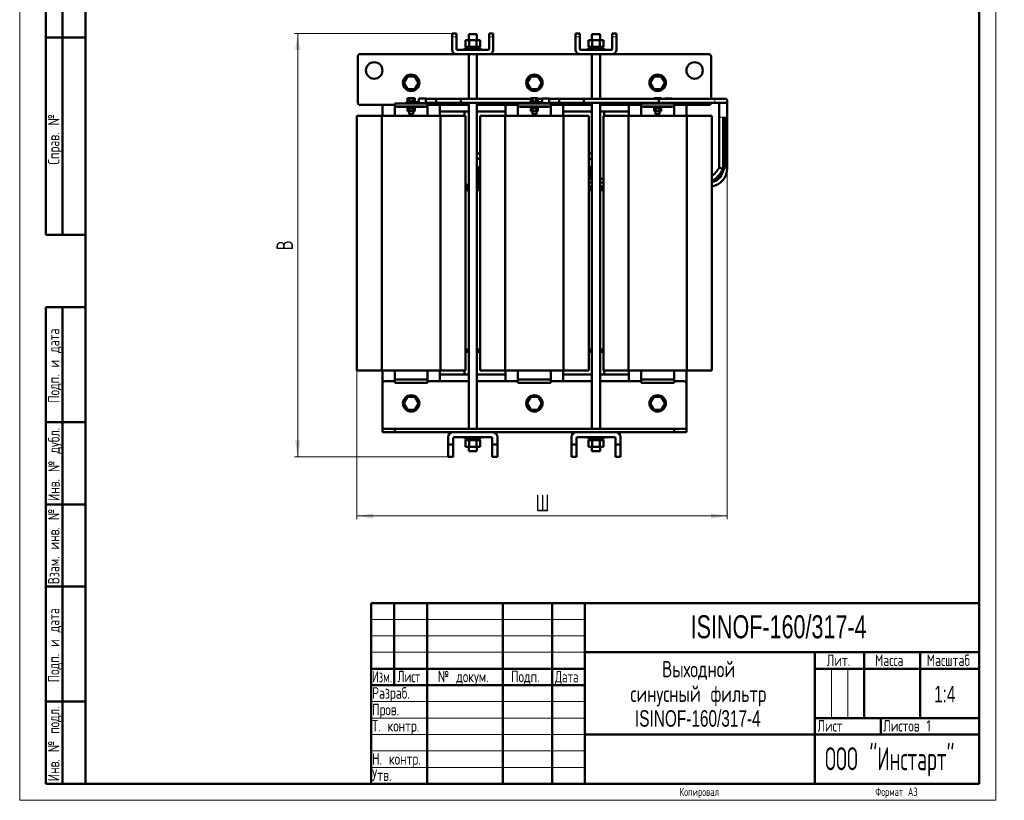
# Model space of a CAD drawing. Header units: millimetres. Extents: x 0 to 1198, y 0 to 1680.
# Tile 1 of 2: x 0 to 1198, y 0 to 950. Entities that reach past the tile are written whole.
import ezdxf

# ---------------------------------------------------------------- set-up
doc = ezdxf.new("R2010")
doc.units = ezdxf.units.MM
doc.header["$LTSCALE"] = 4
doc.linetypes.add('SLD-Сплошная', pattern=[0])
doc.styles.add('SLDTEXTSTYLE0', font='TXT', dxfattribs={"width": 0.7})
doc.styles.add('SLDTEXTSTYLE1', font='TXT', dxfattribs={"width": 0.7, "bigfont": 'bigfont'})
doc.styles.add('SLDTEXTSTYLE2', font='TXT', dxfattribs={"width": 0.705079, "bigfont": 'bigfont'})
doc.styles.add('SLDTEXTSTYLE3', font='TXT', dxfattribs={"width": 0.648852, "bigfont": 'bigfont'})
doc.styles.add('SLDTEXTSTYLE4', font='TXT', dxfattribs={"width": 0.632021, "bigfont": 'bigfont'})
doc.styles.add('SLDTEXTSTYLE5', font='TXT', dxfattribs={"width": 0.625377, "bigfont": 'bigfont'})
doc.styles.add('SLDTEXTSTYLE6', font='TXT', dxfattribs={"width": 0.583291, "bigfont": 'bigfont'})
doc.dimstyles.new('SLDDIMSTYLE0', dxfattribs={"dimtxt": 20, "dimasz": 20, "dimexe": 0, "dimexo": 0.0625, "dimgap": 5, "dimtad": 2, "dimdec": 1, "dimrnd": 1e-09, "dimzin": 12, "dimdsep": 46, "dimtxsty": 'SLDTEXTSTYLE0', "dimsah": 1, "dimcen": 0.09, "dimadec": 0, "dimazin": 3, "dimtfac": 1, "dimtdec": 3, "dimtofl": 0, "dimtmove": 0, "dimatfit": 3, "dimfxl": 0, "dimfrac": 2, "dimtolj": 1, "dimtzin": 12, "dimarcsym": 0})

# ---------------------------------------------------------------- blocks, each defined once
blk = doc.blocks.new('SW_NOTE_0')
at = {"color": 0, "linetype": 'Continuous', "lineweight": 0, "char_height": 20, "attachment_point": 2}
for s, insert, style in [('Выходной', (46.3, 25.7), 'SLDTEXTSTYLE1'), ('синусный фильтр', (45.9, -4.3), 'SLDTEXTSTYLE1'), ('ISINOF-160/317-4', (45.3, -34.3), 'SLDTEXTSTYLE0')]:
    blk.add_mtext(s, dxfattribs=dict(at, insert=insert, style=style))
blk = doc.blocks.new('_D')
at = {"color": 7, "linetype": 'SLD-Сплошная', "lineweight": 0}
for p, q in [((861.3, 769), (861.3, 341.9)), ((410.4, 522.8), (410.4, 341.9)), ((410.4, 345.9), (861.3, 345.9))]:
    blk.add_line(p, q, dxfattribs=at)
at = {"color": 7, "linetype": 'SLD-Сплошная', "lineweight": 18}
for points in [[(410.4, 345.9), (430.4, 342.8), (430.4, 349)], [(861.3, 345.9), (841.3, 349), (841.3, 342.8)]]:
    blk.add_solid(points, dxfattribs=at)
at = {"color": 7, "linetype": 'SLD-Сплошная', "lineweight": 18, "insert": (628, 371.7), "char_height": 20, "attachment_point": 1, "style": 'SLDTEXTSTYLE1'}
blk.add_mtext('Ш', dxfattribs=at)
blk = doc.blocks.new('_D_1')
at = {"color": 7, "linetype": 'SLD-Сплошная', "lineweight": 0}
for p, q in [((531.7, 932.8), (334.4, 932.8)), ((338.4, 417.9), (338.4, 932.8)), ((521.5, 417.9), (334.4, 417.9))]:
    blk.add_line(p, q, dxfattribs=at)
at = {"color": 7, "linetype": 'SLD-Сплошная', "lineweight": 18}
for points in [[(338.4, 932.8), (335.3, 912.8), (341.5, 912.8)], [(338.4, 417.9), (341.5, 437.9), (335.3, 437.9)]]:
    blk.add_solid(points, dxfattribs=at)
at = {"color": 7, "linetype": 'SLD-Сплошная', "lineweight": 18, "insert": (312.6, 668.9), "char_height": 20, "attachment_point": 1, "rotation": 90, "style": 'SLDTEXTSTYLE1'}
blk.add_mtext('В', dxfattribs=at)

msp = doc.modelspace()

# ---------------------------------------------------------------- linework, layer by layer
at = {"color": 7, "linetype": 'SLD-Сплошная', "lineweight": 18}
for p, q in [((0, 1680), (0, 0)), ((1188, 1680), (1188, 0)), ((428, 220), (688, 220)), ((428, 200), (688, 200)), ((428, 180), (688, 180)), ((988, 160), (988, 100)), ((1008, 160), (1008, 100)), ((428, 120), (688, 120)), ((428, 100), (688, 100)), ((428, 80), (688, 80)), ((428, 60), (688, 60)), ((428, 40), (688, 40)), ((0, 0), (1188, 0))]:
    msp.add_line(p, q, dxfattribs=at)
at = {"color": 7, "linetype": 'SLD-Сплошная', "lineweight": 50}
for p, q in [((80, 1660), (80, 20)), ((80, 1660), (80, 20)), ((1168, 20), (1168, 1660)), ((32, 688), (32, 1168)), ((32, 688), (32, 1168)), ((52, 688), (52, 1168)), ((52, 688), (52, 1168)), ((32, 928), (80, 928)), ((80, 928), (32, 928)), ((531.71, 932.8), (526.5, 932.8)), ((526.5, 928.63), (526.5, 932.8)), ((526.5, 928.63), (526.5, 913.05)), ((531.71, 932.8), (531.71, 928.63)), ((531.71, 914.09), (531.71, 928.63)), ((542.5, 916.65), (542.5, 924.65)), ((547, 924.65), (542.5, 924.65)), ((546.5, 931.84), (546.5, 924.65)), ((556.5, 931.84), (546.5, 931.84)), ((547, 916.65), (547, 924.65)), ((556, 924.65), (547, 924.65)), ((556, 924.65), (556, 916.65)), ((560.5, 924.65), (556, 924.65)), ((556.5, 924.65), (556.5, 931.84)), ((560.5, 916.65), (560.5, 924.65)), ((571.3, 928.63), (571.3, 932.8)), ((576.5, 932.8), (571.3, 932.8)), ((571.3, 928.63), (571.3, 914.09)), ((576.5, 932.8), (576.5, 928.63)), ((576.5, 913.05), (576.5, 928.63)), ((681.71, 932.8), (676.5, 932.8)), ((676.5, 928.63), (676.5, 932.8)), ((676.5, 928.63), (676.5, 913.05)), ((681.71, 932.8), (681.71, 928.63)), ((681.71, 914.09), (681.71, 928.63)), ((692.5, 916.65), (692.5, 924.65)), ((697, 924.65), (692.5, 924.65)), ((696.5, 931.84), (696.5, 924.65)), ((706.5, 931.84), (696.5, 931.84)), ((697, 916.65), (697, 924.65)), ((706, 924.65), (697, 924.65)), ((706, 916.65), (706, 924.65)), ((710.5, 924.65), (706, 924.65)), ((706.5, 924.65), (706.5, 931.84)), ((710.5, 916.65), (710.5, 924.65)), ((721.3, 928.63), (721.3, 932.8)), ((726.5, 932.8), (721.3, 932.8)), ((721.3, 928.63), (721.3, 914.09)), ((726.5, 932.8), (726.5, 928.63)), ((726.5, 913.05), (726.5, 928.63)), ((570.25, 913.05), (532.75, 913.05)), ((541.5, 914.65), (541.5, 913.05)), ((541.5, 914.65), (561.5, 914.65)), ((541.5, 913.05), (561.5, 913.05)), ((547, 916.65), (542.5, 916.65)), ((543.71, 916.65), (543.71, 914.65)), ((546.5, 913.05), (546.5, 913.05)), ((556, 916.65), (547, 916.65)), ((560.5, 916.65), (556, 916.65)), ((556.5, 913.05), (556.5, 913.05)), ((559.3, 914.65), (559.3, 916.65)), ((561.5, 913.05), (561.5, 914.65)), ((720.25, 913.05), (682.75, 913.05)), ((691.5, 914.65), (691.5, 913.05)), ((691.5, 914.65), (711.5, 914.65)), ((691.5, 913.05), (711.5, 913.05)), ((692.5, 916.65), (697, 916.65)), ((693.71, 916.65), (693.71, 914.65)), ((696.5, 913.05), (696.5, 913.05)), ((697, 916.65), (706, 916.65)), ((706, 916.65), (710.5, 916.65)), ((706.5, 913.05), (706.5, 913.05)), ((709.3, 914.65), (709.3, 916.65)), ((711.5, 913.05), (711.5, 914.65)), ((411.5, 848.84), (411.5, 904.84)), ((414.5, 907.84), (531.71, 907.84)), ((571.3, 907.84), (531.71, 907.84)), ((546.5, 907.84), (546.5, 853.44)), ((556.5, 853.44), (556.5, 907.84)), ((571.3, 907.84), (681.71, 907.84)), ((721.3, 907.84), (681.71, 907.84)), ((696.5, 907.84), (696.5, 853.44)), ((706.5, 853.44), (706.5, 907.84)), ((721.3, 907.84), (838.5, 907.84)), ((841.5, 904.84), (841.5, 853.44)), ((467.5, 872.84), (472, 880.63)), ((472, 880.63), (481, 880.63)), ((481, 880.63), (485.5, 872.84)), ((617.5, 872.84), (622, 880.63)), ((622, 880.63), (631, 880.63)), ((631, 880.63), (635.5, 872.84)), ((767.5, 872.84), (772, 880.63)), ((772, 880.63), (781, 880.63)), ((781, 880.63), (785.5, 872.84)), ((472, 865.04), (467.5, 872.84)), ((481, 865.04), (472, 865.04)), ((485.5, 872.84), (481, 865.04)), ((622, 865.04), (617.5, 872.84)), ((631, 865.04), (622, 865.04)), ((635.5, 872.84), (631, 865.04)), ((772, 865.04), (767.5, 872.84)), ((781, 865.04), (772, 865.04)), ((785.5, 872.84), (781, 865.04)), ((472.18, 854.08), (472.18, 850.24)), ((474.34, 854.08), (472.18, 854.08)), ((474.34, 850.24), (474.34, 854.08)), ((478.66, 854.08), (474.34, 854.08)), ((478.66, 850.24), (478.66, 854.08)), ((480.82, 854.08), (478.66, 854.08)), ((480.82, 850.24), (480.82, 854.08)), ((494.3, 853.74), (485.8, 853.74)), ((494.3, 853.74), (494.3, 853.74)), ((494.3, 853.44), (494.3, 853.74)), ((494.3, 853.74), (494.3, 853.44)), ((506.84, 853.44), (494.3, 853.44)), ((536.84, 853.44), (506.84, 853.44)), ((622.18, 853.44), (536.84, 853.44)), ((622.18, 854.08), (622.18, 850.24)), ((624.34, 854.08), (622.18, 854.08)), ((624.34, 850.24), (624.34, 854.08)), ((628.66, 854.08), (624.34, 854.08)), ((628.66, 850.24), (628.66, 854.08)), ((630.82, 854.08), (628.66, 854.08)), ((630.82, 850.24), (630.82, 854.08)), ((635.8, 853.44), (630.82, 853.44)), ((644.3, 853.74), (635.8, 853.74)), ((644.3, 853.74), (644.3, 853.74)), ((644.3, 853.44), (644.3, 853.74)), ((644.3, 853.74), (644.3, 853.44)), ((656.84, 853.44), (644.3, 853.44)), ((686.84, 853.44), (656.84, 853.44)), ((778.02, 853.44), (686.84, 853.44)), ((772.18, 853.44), (728.02, 853.44)), ((772.18, 854.08), (772.18, 853.44)), ((774.34, 854.08), (772.18, 854.08)), ((774.34, 853.44), (774.34, 854.08)), ((778.66, 854.08), (774.34, 854.08)), ((846.29, 853.44), (778.02, 853.44)), ((778.02, 848.44), (778.02, 853.44)), ((778.66, 853.44), (778.66, 854.08)), ((780.82, 854.08), (778.66, 854.08)), ((780.82, 853.44), (780.82, 854.08)), ((794.3, 853.74), (785.8, 853.74)), ((794.3, 853.44), (794.3, 853.74)), ((794.3, 853.74), (794.3, 853.44)), ((794.3, 853.74), (794.3, 853.74)), ((856.29, 853.44), (846.29, 853.44)), ((858.79, 853.44), (856.31, 853.44)), ((861.29, 830.94), (861.29, 850.94)), ((456.5, 845.84), (414.5, 845.84)), ((441.5, 845.84), (441.5, 832.84)), ((496.5, 847.84), (456.5, 847.84)), ((456.5, 847.84), (456.5, 843.84)), ((496.5, 843.84), (456.5, 843.84)), ((456.5, 842.84), (456.5, 843.84)), ((456.5, 842.84), (456.5, 832.84)), ((470.5, 849.14), (470.5, 848.34)), ((480.82, 849.14), (470.5, 849.14)), ((470.5, 848.34), (480.57, 848.34)), ((471.7, 850.18), (471.7, 849.41)), ((471.7, 850.18), (481.3, 850.18)), ((471.7, 849.41), (481.3, 849.41)), ((471.7, 843.76), (471.7, 842.99)), ((481.3, 843.76), (471.7, 843.76)), ((481.3, 842.99), (471.7, 842.99)), ((474.34, 850.24), (472.18, 850.24)), ((472.18, 842.03), (472.18, 838.19)), ((474.34, 842.03), (472.18, 842.03)), ((474.1, 849.41), (474.1, 849.14)), ((474.1, 848.34), (474.1, 847.84)), ((474.1, 843.84), (474.1, 843.76)), ((474.1, 842.99), (474.1, 842.03)), ((478.66, 850.24), (474.34, 850.24)), ((474.34, 842.03), (474.34, 838.19)), ((478.66, 842.03), (474.34, 842.03)), ((480.82, 850.24), (478.66, 850.24)), ((478.66, 842.03), (478.66, 838.19)), ((480.82, 842.03), (478.66, 842.03)), ((478.9, 849.14), (478.9, 849.41)), ((478.9, 847.84), (478.9, 848.34)), ((478.9, 843.76), (478.9, 843.84)), ((478.9, 842.03), (478.9, 842.99)), ((480.82, 842.03), (480.82, 838.19)), ((481.29, 848.34), (481.29, 848.34)), ((481.29, 848.34), (481.3, 848.34)), ((481.3, 849.41), (481.3, 850.18)), ((481.3, 842.99), (481.3, 843.76)), ((481.84, 848.43), (482.42, 848.29)), ((485.8, 849.78), (482.09, 849.25)), ((482.35, 848.31), (482.41, 848.29)), ((482.42, 848.29), (485.83, 848.14)), ((485.79, 849.14), (482.55, 848.56)), ((485.8, 848.14), (494.3, 848.14)), ((494.3, 848.44), (506.84, 848.44)), ((496.5, 843.84), (496.5, 847.84)), ((546.5, 845.84), (496.5, 845.84)), ((496.5, 843.84), (496.5, 842.84)), ((496.5, 842.84), (496.5, 832.84)), ((506.84, 848.44), (536.84, 848.44)), ((511.5, 832.84), (511.5, 845.84)), ((536.84, 848.44), (620.5, 848.44)), ((546.5, 848.44), (546.5, 451.84)), ((556.5, 451.84), (556.5, 848.44)), ((606.5, 845.84), (556.5, 845.84)), ((591.5, 832.84), (591.5, 845.84)), ((646.5, 847.84), (606.5, 847.84)), ((606.5, 847.84), (606.5, 843.84)), ((646.5, 843.84), (606.5, 843.84)), ((606.5, 842.84), (606.5, 843.84)), ((606.5, 842.84), (606.5, 832.84)), ((620.5, 849.14), (620.5, 848.34)), ((630.82, 849.14), (620.5, 849.14)), ((620.5, 848.34), (630.57, 848.34)), ((621.7, 850.18), (621.7, 849.41)), ((621.7, 850.18), (631.3, 850.18)), ((621.7, 849.41), (631.3, 849.41)), ((621.7, 843.76), (621.7, 842.99)), ((631.3, 843.76), (621.7, 843.76)), ((631.3, 842.99), (621.7, 842.99)), ((624.34, 850.24), (622.18, 850.24)), ((622.18, 842.03), (622.18, 838.19)), ((624.34, 842.03), (622.18, 842.03)), ((624.1, 849.41), (624.1, 849.14)), ((624.1, 848.34), (624.1, 847.84)), ((624.1, 843.84), (624.1, 843.76)), ((624.1, 842.99), (624.1, 842.03)), ((628.66, 850.24), (624.34, 850.24)), ((624.34, 842.03), (624.34, 838.19)), ((628.66, 842.03), (624.34, 842.03)), ((630.82, 850.24), (628.66, 850.24)), ((628.66, 842.03), (628.66, 838.19)), ((630.82, 842.03), (628.66, 842.03)), ((628.9, 849.14), (628.9, 849.41)), ((628.9, 847.84), (628.9, 848.34)), ((628.9, 843.76), (628.9, 843.84)), ((628.9, 842.03), (628.9, 842.99)), ((630.82, 842.03), (630.82, 838.19)), ((631.29, 848.34), (631.52, 848.33)), ((631.29, 848.34), (631.29, 848.34)), ((631.29, 848.34), (631.3, 848.34)), ((631.3, 849.41), (631.3, 850.18)), ((631.3, 842.99), (631.3, 843.76)), ((631.33, 848.34), (631.52, 848.33)), ((635.8, 849.78), (632.09, 849.25)), ((632.42, 848.29), (635.83, 848.14)), ((635.79, 849.14), (632.55, 848.56)), ((635.8, 848.14), (644.3, 848.14)), ((644.3, 848.44), (656.84, 848.44)), ((646.5, 843.84), (646.5, 847.84)), ((696.5, 845.84), (646.5, 845.84)), ((646.5, 843.84), (646.5, 842.84)), ((646.5, 842.84), (646.5, 832.84)), ((656.84, 848.44), (686.84, 848.44)), ((661.5, 845.84), (661.5, 832.84)), ((686.84, 848.44), (778.02, 848.44)), ((696.5, 848.44), (696.5, 451.84)), ((706.5, 451.84), (706.5, 848.44)), ((756.5, 845.84), (706.5, 845.84)), ((741.5, 845.84), (741.5, 832.84)), ((796.5, 847.84), (756.5, 847.84)), ((756.5, 847.84), (756.5, 843.84)), ((796.5, 843.84), (756.5, 843.84)), ((756.5, 842.84), (756.5, 843.84)), ((756.5, 842.84), (756.5, 832.84)), ((770.5, 848.44), (770.5, 848.34)), ((770.5, 848.34), (780.57, 848.34)), ((771.7, 843.76), (771.7, 842.99)), ((781.3, 843.76), (771.7, 843.76)), ((781.3, 842.99), (771.7, 842.99)), ((772.18, 842.03), (772.18, 838.19)), ((774.34, 842.03), (772.18, 842.03)), ((774.1, 848.34), (774.1, 847.84)), ((774.1, 843.84), (774.1, 843.76)), ((774.1, 842.99), (774.1, 842.03)), ((774.34, 842.03), (774.34, 838.19)), ((778.66, 842.03), (774.34, 842.03)), ((778.02, 848.44), (846.29, 848.44)), ((778.66, 842.03), (778.66, 838.19)), ((780.82, 842.03), (778.66, 842.03)), ((778.9, 847.84), (778.9, 848.34)), ((778.9, 843.76), (778.9, 843.84)), ((778.9, 842.03), (778.9, 842.99)), ((780.82, 842.03), (780.82, 838.19)), ((781.29, 848.34), (781.29, 848.34)), ((781.29, 848.34), (781.3, 848.34)), ((781.3, 842.99), (781.3, 843.76)), ((781.84, 848.43), (782.42, 848.29)), ((782.35, 848.31), (782.41, 848.29)), ((782.42, 848.29), (785.83, 848.14)), ((785.8, 848.14), (794.3, 848.14)), ((794.3, 848.44), (798.02, 848.44)), ((796.5, 843.84), (796.5, 847.84)), ((838.5, 845.84), (796.5, 845.84)), ((796.5, 843.84), (796.5, 842.84)), ((796.5, 842.84), (796.5, 832.84)), ((798.02, 848.44), (848.79, 848.44)), ((811.5, 832.84), (811.5, 845.84)), ((846.29, 848.44), (856.27, 848.44)), ((848.79, 848.44), (858.79, 848.44)), ((851.29, 848.44), (851.29, 830.94)), ((410.42, 832.84), (410.42, 522.84)), ((410.42, 832.84), (440.91, 832.84)), ((440.91, 832.84), (440.91, 522.84)), ((440.91, 832.84), (512.1, 832.84)), ((472.18, 838.19), (474.34, 838.19)), ((474.1, 838.19), (474.1, 834.68)), ((474.1, 834.68), (478.9, 834.68)), ((474.34, 838.19), (478.66, 838.19)), ((478.66, 838.19), (480.82, 838.19)), ((478.9, 834.68), (478.9, 838.19)), ((546.5, 837.84), (511.5, 837.84)), ((512.1, 832.84), (512.1, 522.84)), ((512.1, 832.84), (542.58, 832.84)), ((541.5, 832.84), (541.5, 837.84)), ((542.58, 522.84), (542.58, 832.84)), ((591.5, 837.84), (556.5, 837.84)), ((560.42, 832.84), (560.42, 522.84)), ((560.42, 832.84), (590.91, 832.84)), ((590.91, 832.84), (590.91, 522.84)), ((590.91, 832.84), (662.1, 832.84)), ((622.18, 838.19), (624.34, 838.19)), ((624.1, 838.19), (624.1, 834.68)), ((624.1, 834.68), (628.9, 834.68)), ((624.34, 838.19), (628.66, 838.19)), ((628.66, 838.19), (630.82, 838.19)), ((628.9, 834.68), (628.9, 838.19)), ((696.5, 837.84), (661.5, 837.84)), ((662.1, 832.84), (662.1, 522.84)), ((662.1, 832.84), (692.58, 832.84)), ((692.58, 522.84), (692.58, 832.84)), ((741.5, 837.84), (706.5, 837.84)), ((710.42, 832.84), (710.42, 522.84)), ((710.42, 832.84), (740.91, 832.84)), ((711.5, 832.84), (711.5, 837.84)), ((740.91, 832.84), (740.91, 522.84)), ((740.91, 832.84), (812.1, 832.84)), ((772.18, 838.19), (774.34, 838.19)), ((774.1, 838.19), (774.1, 834.68)), ((774.1, 834.68), (778.9, 834.68)), ((774.34, 838.19), (778.66, 838.19)), ((778.66, 838.19), (780.82, 838.19)), ((778.9, 834.68), (778.9, 838.19)), ((812.1, 832.84), (812.1, 522.84)), ((812.1, 832.84), (842.58, 832.84)), ((842.58, 522.84), (842.58, 832.84)), ((851.29, 830.94), (851.29, 769.63)), ((856.29, 768.38), (856.29, 830.94)), ((858.79, 773.09), (858.79, 830.94)), ((861.29, 769), (861.29, 830.94)), ((556.5, 786.68), (560.42, 786.68)), ((560.42, 780.18), (556.5, 780.18)), ((692.58, 786.68), (696.5, 786.68)), ((696.5, 780.18), (692.58, 780.18)), ((556.5, 770.18), (560.42, 770.18)), ((560.42, 769.68), (556.5, 769.68)), ((556.5, 769.18), (560.42, 769.18)), ((692.58, 770.18), (696.5, 770.18)), ((696.5, 769.68), (692.58, 769.68)), ((692.58, 769.18), (696.5, 769.18)), ((853.79, 769), (856.29, 768.38)), ((856, 767.83), (856.29, 768.38)), ((858.79, 773.09), (856.29, 773.33)), ((858.75, 772.85), (858.79, 773.09)), ((558.45, 760.18), (556.5, 760.18)), ((558.45, 759.18), (556.5, 759.18)), ((558.45, 765.99), (558.45, 762.99)), ((558.45, 763.01), (558.45, 759.44)), ((558.45, 759.44), (558.45, 754.08)), ((558.49, 765.48), (558.49, 763.98)), ((696.5, 755.83), (692.58, 755.83)), ((696.5, 755.83), (692.58, 755.83)), ((694.55, 762.99), (694.55, 765.99)), ((694.55, 758.12), (694.55, 762.99)), ((696.5, 760.18), (694.55, 760.18)), ((696.5, 759.18), (694.55, 759.18)), ((694.55, 755.83), (694.55, 758.12)), ((710.42, 755.83), (706.5, 755.83)), ((710.42, 755.83), (706.5, 755.83)), ((542.56, 748.76), (546.5, 748.76)), ((546.5, 745.4), (542.56, 745.4)), ((542.56, 745.38), (546.5, 745.38)), ((546.5, 745.05), (544, 745.05)), ((558.97, 751.38), (556.5, 751.38)), ((556.5, 748.76), (560.42, 748.76)), ((560.45, 745.4), (556.5, 745.4)), ((556.5, 745.38), (560.45, 745.38)), ((560.42, 745.05), (556.5, 745.05)), ((696.5, 745.4), (692.56, 745.4)), ((692.56, 745.38), (696.5, 745.38)), ((696.5, 751.55), (692.58, 751.55)), ((692.58, 746.5), (696.5, 746.5)), ((696.5, 745.05), (692.58, 745.05)), ((710.42, 751.54), (706.5, 751.54)), ((706.5, 746.5), (710.42, 746.5)), ((710.45, 745.4), (706.5, 745.4)), ((706.5, 745.38), (710.45, 745.38)), ((709, 745.05), (706.5, 745.05)), ((546.5, 742.38), (542.58, 742.38)), ((546.5, 742.47), (544, 742.47)), ((560.42, 742.47), (556.5, 742.47)), ((560.42, 742.38), (556.5, 742.38)), ((696.5, 742.47), (692.58, 742.47)), ((696.5, 742.38), (692.58, 742.38)), ((709, 742.47), (706.5, 742.47)), ((710.42, 742.38), (706.5, 742.38)), ((32, 688), (80, 688)), ((32, 20), (32, 600)), ((32, 600), (80, 600)), ((52, 20), (52, 600)), ((542.58, 548.38), (546.5, 548.38)), ((544, 548.29), (546.5, 548.29)), ((544, 545.71), (546.5, 545.71)), ((556.5, 548.38), (560.42, 548.38)), ((556.5, 548.29), (560.42, 548.29)), ((556.5, 545.71), (560.42, 545.71)), ((692.58, 548.38), (696.5, 548.38)), ((692.58, 548.29), (696.5, 548.29)), ((692.58, 545.71), (696.5, 545.71)), ((706.5, 548.38), (710.42, 548.38)), ((706.5, 548.29), (709, 548.29)), ((706.5, 545.71), (709, 545.71)), ((410.42, 522.84), (440.91, 522.84)), ((440.91, 522.84), (512.1, 522.84)), ((441.5, 522.84), (441.5, 506.84)), ((496.5, 522.84), (456.5, 522.84)), ((456.5, 522.84), (456.5, 512.84)), ((496.5, 522.84), (496.5, 512.84)), ((511.5, 509.84), (511.5, 522.84)), ((511.5, 517.84), (546.5, 517.84)), ((512.1, 522.84), (542.58, 522.84)), ((541.5, 517.84), (541.5, 522.84)), ((541.55, 522.84), (541.55, 517.88)), ((556.5, 517.84), (591.5, 517.84)), ((560.42, 522.84), (590.91, 522.84)), ((590.91, 522.84), (662.1, 522.84)), ((591.5, 509.84), (591.5, 522.84)), ((646.5, 522.84), (606.5, 522.84)), ((606.5, 522.84), (606.5, 512.84)), ((646.5, 522.84), (646.5, 512.84)), ((661.5, 522.84), (661.5, 509.84)), ((661.5, 517.84), (696.5, 517.84)), ((662.1, 522.84), (692.58, 522.84)), ((706.5, 517.84), (741.5, 517.84)), ((710.42, 522.84), (740.91, 522.84)), ((711.45, 517.88), (711.45, 522.84)), ((711.5, 517.84), (711.5, 522.84)), ((740.91, 522.84), (812.1, 522.84)), ((741.5, 522.84), (741.5, 509.84)), ((796.5, 522.84), (756.5, 522.84)), ((756.5, 522.84), (756.5, 512.84)), ((796.5, 522.84), (796.5, 512.84)), ((811.5, 506.84), (811.5, 522.84)), ((812.1, 522.84), (842.58, 522.84)), ((441.5, 452.84), (441.5, 506.84)), ((444.5, 509.84), (456.5, 509.84)), ((456.5, 512.84), (456.5, 511.84)), ((456.5, 511.84), (456.5, 507.84)), ((456.5, 511.84), (496.5, 511.84)), ((456.5, 507.84), (496.5, 507.84)), ((496.5, 512.84), (496.5, 511.84)), ((496.5, 507.84), (496.5, 511.84)), ((496.5, 509.84), (546.5, 509.84)), ((556.5, 509.84), (606.5, 509.84)), ((606.5, 512.84), (606.5, 511.84)), ((606.5, 511.84), (606.5, 507.84)), ((606.5, 511.84), (646.5, 511.84)), ((606.5, 507.84), (646.5, 507.84)), ((646.5, 512.84), (646.5, 511.84)), ((646.5, 507.84), (646.5, 511.84)), ((646.5, 509.84), (696.5, 509.84)), ((706.5, 509.84), (756.5, 509.84)), ((756.5, 512.84), (756.5, 511.84)), ((756.5, 511.84), (796.5, 511.84)), ((756.5, 511.84), (756.5, 507.84)), ((756.5, 507.84), (796.5, 507.84)), ((796.5, 512.84), (796.5, 511.84)), ((796.5, 507.84), (796.5, 511.84)), ((796.5, 509.84), (808.5, 509.84)), ((811.5, 452.84), (811.5, 506.84)), ((467.5, 482.84), (472, 490.63)), ((472, 475.04), (467.5, 482.84)), ((472, 490.63), (481, 490.63)), ((481, 490.63), (485.5, 482.84)), ((485.5, 482.84), (481, 475.04)), ((617.5, 482.84), (622, 490.63)), ((622, 475.04), (617.5, 482.84)), ((622, 490.63), (631, 490.63)), ((631, 490.63), (635.5, 482.84)), ((635.5, 482.84), (631, 475.04)), ((767.5, 482.84), (772, 490.63)), ((772, 475.04), (767.5, 482.84)), ((772, 490.63), (781, 490.63)), ((781, 490.63), (785.5, 482.84)), ((785.5, 482.84), (781, 475.04)), ((481, 475.04), (472, 475.04)), ((631, 475.04), (622, 475.04)), ((781, 475.04), (772, 475.04)), ((80, 460), (32, 460)), ((441.5, 451.84), (441.5, 452.84)), ((441.5, 447.84), (441.5, 451.84)), ((456.5, 451.84), (441.5, 451.84)), ((441.5, 447.84), (456.5, 447.84)), ((456.5, 447.84), (456.5, 451.84)), ((456.5, 451.84), (796.5, 451.84)), ((456.5, 447.84), (527.75, 447.84)), ((527.75, 447.84), (575.25, 447.84)), ((575.25, 447.84), (677.75, 447.84)), ((677.75, 447.84), (725.25, 447.84)), ((725.25, 447.84), (796.5, 447.84)), ((796.5, 451.84), (796.5, 447.84)), ((796.5, 451.84), (811.5, 451.84)), ((796.5, 447.84), (811.5, 447.84)), ((811.5, 452.84), (811.5, 451.84)), ((811.5, 447.84), (811.5, 451.84)), ((521.5, 441.59), (521.5, 432.89)), ((521.5, 432.89), (527.75, 432.89)), ((521.5, 432.89), (521.5, 417.89)), ((527.75, 432.89), (527.75, 440.34)), ((527.75, 432.89), (527.75, 417.89)), ((529, 441.59), (574, 441.59)), ((541.5, 441.54), (541.5, 439.94)), ((561.5, 441.54), (541.5, 441.54)), ((541.5, 439.94), (561.5, 439.94)), ((542.5, 437.94), (542.5, 429.94)), ((542.5, 437.94), (547, 437.94)), ((543.71, 439.94), (543.71, 437.94)), ((546.5, 441.59), (546.5, 441.54)), ((547, 429.94), (547, 437.94)), ((547, 437.94), (556, 437.94)), ((556, 437.94), (556, 429.94)), ((556, 437.94), (560.5, 437.94)), ((556.5, 441.54), (556.5, 441.59)), ((559.3, 437.94), (559.3, 439.94)), ((560.5, 437.94), (560.5, 429.94)), ((561.5, 439.94), (561.5, 441.54)), ((575.25, 440.34), (575.25, 432.89)), ((575.25, 432.89), (575.25, 417.89)), ((575.25, 432.89), (581.5, 432.89)), ((581.5, 432.89), (581.5, 441.59)), ((581.5, 432.89), (581.5, 417.89)), ((671.5, 441.59), (671.5, 432.89)), ((671.5, 432.89), (677.75, 432.89)), ((671.5, 432.89), (671.5, 417.89)), ((677.75, 432.89), (677.75, 440.34)), ((677.75, 432.89), (677.75, 417.89)), ((679, 441.59), (724, 441.59)), ((691.5, 441.54), (691.5, 439.94)), ((711.5, 441.54), (691.5, 441.54)), ((711.5, 439.94), (691.5, 439.94)), ((692.5, 437.94), (692.5, 429.94)), ((692.5, 437.94), (697, 437.94)), ((693.71, 439.94), (693.71, 437.94)), ((696.5, 441.59), (696.5, 441.54)), ((697, 429.94), (697, 437.94)), ((697, 437.94), (706, 437.94)), ((706, 437.94), (706, 429.94)), ((706, 437.94), (710.5, 437.94)), ((706.5, 441.54), (706.5, 441.59)), ((709.3, 437.94), (709.3, 439.94)), ((710.5, 437.94), (710.5, 429.94)), ((711.5, 439.94), (711.5, 441.54)), ((725.25, 440.34), (725.25, 432.89)), ((725.25, 432.89), (725.25, 417.89)), ((725.25, 432.89), (731.5, 432.89)), ((731.5, 432.89), (731.5, 441.59)), ((731.5, 432.89), (731.5, 417.89)), ((542.5, 429.94), (547, 429.94)), ((546.5, 429.94), (546.5, 424.84)), ((546.5, 424.84), (556.5, 424.84)), ((547, 429.94), (556, 429.94)), ((556, 429.94), (560.5, 429.94)), ((556.5, 424.84), (556.5, 429.94)), ((692.5, 429.94), (697, 429.94)), ((696.5, 429.94), (696.5, 424.84)), ((696.5, 424.84), (706.5, 424.84)), ((697, 429.94), (706, 429.94)), ((706, 429.94), (710.5, 429.94)), ((706.5, 424.84), (706.5, 429.94)), ((521.5, 417.89), (527.75, 417.89)), ((575.25, 417.89), (581.5, 417.89)), ((671.5, 417.89), (677.75, 417.89)), ((725.25, 417.89), (731.5, 417.89)), ((80, 360), (32, 360)), ((80, 260), (32, 260)), ((428, 240), (1168, 240)), ((428, 240), (428, 20)), ((456, 140), (456, 240)), ((496, 240), (496, 20)), ((588, 240), (588, 20)), ((648, 240), (648, 20)), ((688, 240), (688, 20)), ((688, 180), (1168, 180)), ((968, 180), (968, 20)), ((1028, 180), (1028, 100)), ((1096, 180), (1096, 100)), ((428, 160), (688, 160)), ((968, 160), (1168, 160)), ((428, 140), (688, 140)), ((32, 120), (80, 120)), ((968, 100), (1168, 100)), ((1048, 100), (1048, 80)), ((688, 80), (1168, 80)), ((32, 20), (80, 20)), ((80, 20), (1168, 20))]:
    msp.add_line(p, q, dxfattribs=at)
at = {"color": 8, "linetype": 'SLD-Сплошная', "lineweight": 18}
for p, q in [((530.93, 928.63), (527.28, 928.63)), ((575.72, 928.63), (572.08, 928.63)), ((680.93, 928.63), (677.29, 928.63)), ((725.72, 928.63), (722.08, 928.63)), ((846.29, 853.44), (846.29, 850.94)), ((846.29, 850.94), (846.29, 848.44)), ((471.46, 842.84), (459.14, 842.84)), ((480.59, 848.38), (480.8, 849.09)), ((482.33, 848.52), (481.47, 848.37)), ((493.86, 842.84), (481.54, 842.84)), ((482.13, 849.19), (482.27, 848.95)), ((621.46, 842.84), (609.14, 842.84)), ((630.59, 848.38), (630.8, 849.09)), ((632.33, 848.52), (631.47, 848.37)), ((643.86, 842.84), (631.54, 842.84)), ((632.13, 849.19), (632.27, 848.95)), ((771.46, 842.84), (759.14, 842.84)), ((781.77, 848.42), (781.37, 848.35)), ((793.86, 842.84), (781.54, 842.84)), ((851.29, 830.94), (856.29, 830.94)), ((858.79, 830.94), (856.29, 830.94)), ((858.79, 830.94), (861.29, 830.94)), ((855.91, 767.88), (854.64, 768.55)), ((858.64, 772.87), (857.23, 773.14)), ((857.69, 769), (858.79, 769)), ((858.79, 769), (861.29, 769)), ((694.55, 758.12), (692.56, 758.12)), ((546.5, 747.18), (542.56, 747.18)), ((546.5, 746.96), (542.56, 746.96)), ((544, 744.66), (544, 742.86)), ((560.45, 747.18), (556.5, 747.18)), ((560.45, 746.96), (556.5, 746.96)), ((709, 742.86), (709, 744.66)), ((544, 546.09), (544, 547.9)), ((709, 546.09), (709, 547.9)), ((541.54, 517.88), (541.51, 517.88)), ((711.5, 517.88), (711.48, 517.88)), ((462.5, 512.84), (490.5, 512.84)), ((612.5, 512.84), (640.5, 512.84)), ((762.5, 512.84), (790.5, 512.84)), ((457.25, 452.84), (530.75, 452.84)), ((577.5, 452.84), (675.5, 452.84)), ((722.25, 452.84), (795.75, 452.84))]:
    msp.add_line(p, q, dxfattribs=at)
at = {"color": 7, "linetype": 'SLD-Сплошная', "lineweight": 50, "flags": 128}
for points in [[(494.31, 848.44), (494.31, 848.18), (494.3, 848.18), (494.3, 848.55), (494.29, 849.23), (494.29, 850.13), (494.29, 851.14), (494.29, 852.13), (494.29, 852.95), (494.3, 853.51), (494.3, 853.74), (494.3, 853.74)], [(494.3, 853.74), (494.31, 853.51), (494.31, 853.44)], [(644.31, 848.44), (644.31, 848.18), (644.3, 848.18), (644.3, 848.55), (644.29, 849.23), (644.29, 850.13), (644.29, 851.14), (644.29, 852.13), (644.29, 852.95), (644.3, 853.51), (644.3, 853.74), (644.3, 853.74)], [(644.3, 853.74), (644.31, 853.51), (644.31, 853.44)], [(778.02, 853.44), (778.02, 853.25), (778.02, 852.7), (778.02, 851.89), (778.02, 850.94)], [(778.02, 850.94), (778.02, 849.98), (778.02, 849.17), (778.02, 848.63), (778.02, 848.44)], [(785.8, 853.74), (785.8, 853.6), (785.8, 853.44)], [(794.3, 853.74), (794.31, 853.51), (794.31, 853.44)], [(794.3, 853.44), (794.3, 853.51), (794.3, 853.74)], [(794.31, 848.44), (794.31, 848.18), (794.3, 848.18), (794.3, 848.44)]]:
    msp.add_lwpolyline(points, dxfattribs=at)
at = {"color": 8, "linetype": 'SLD-Сплошная', "lineweight": 18, "flags": 128}
msp.add_lwpolyline([(694.55, 762.99), (694.36, 762.99), (693.82, 762.99), (693.01, 762.99), (692.56, 762.99)], dxfattribs=at)
at = {"color": 7, "linetype": 'SLD-Сплошная', "lineweight": 50}
for centre in [(431.5, 887.84), (821.5, 887.84), (476.5, 872.84), (626.5, 872.84), (776.5, 872.84), (476.5, 482.84), (626.5, 482.84), (776.5, 482.84)]:
    msp.add_circle(centre, 10, dxfattribs=at)
for centre, radius, start, end in [((531.71, 913.05), 5.21, 180, 270), ((532.75, 914.09), 1.04, 180, 270), ((570.25, 914.09), 1.04, 270, 0), ((571.3, 913.05), 5.21, 270, 0), ((681.71, 913.05), 5.21, 180, 270), ((682.75, 914.09), 1.04, 180, 270), ((720.25, 914.09), 1.04, 270, 0), ((721.3, 913.05), 5.21, 270, 0), ((414.5, 904.84), 3, 90, 180), ((838.5, 904.84), 3, 0, 90), ((770.37, 850.84), 284.58, 179.41792, 180.34367), ((920.37, 850.84), 284.58, 179.41792, 180.34367), ((858.79, 850.94), 2.5, 270, 90), ((414.5, 848.84), 3, 180, 270), ((838.5, 848.84), 3, 270, 352.33752), ((692.05, 765.99), 2.5, 360, 78.36599), ((831.96, 778.12), 27.3, 292.71929, 348.85878), ((820.54, 786.56), 35.1, 308.72566, 331.16089), ((838.79, 769), 22.5, 279.49171, 0), ((820.54, 786.56), 40.1, 303.20231, 332.15593), ((838.79, 769), 17.5, 282.24079, 346.03033), ((444.5, 506.84), 3, 90, 180), ((808.5, 506.84), 3, 0, 90), ((527.75, 441.59), 6.25, 90, 180), ((575.25, 441.59), 6.25, 0, 90), ((677.75, 441.59), 6.25, 90, 180), ((725.25, 441.59), 6.25, 0, 90), ((529, 440.34), 1.25, 90, 180), ((574, 440.34), 1.25, 0, 90), ((679, 440.34), 1.25, 90, 180), ((724, 440.34), 1.25, 0, 90)]:
    msp.add_arc(centre, radius, start, end, dxfattribs=at)
for centre, start_param, end_param in [((506.84, 850.94), 3.1415927, 6.2831853), ((536.84, 850.94), 4.712389, 6.2831853), ((536.84, 850.94), 3.1415927, 4.712389), ((656.84, 850.94), 0, 1.5707963), ((656.84, 850.94), 1.5707963, 3.1415927), ((686.84, 850.94), 0, 3.1415927)]:
    msp.add_ellipse(centre, major_axis=(0, 2.5), ratio=0.0990195, start_param=start_param, end_param=end_param, dxfattribs=at)
for points in [[(480.57, 848.34), (480.79, 848.34), (481.03, 848.34), (481.29, 848.34)], [(480.82, 849.14), (480.97, 849.14), (481.12, 849.14), (481.29, 849.14)], [(481.29, 849.14), (481.53, 849.17), (481.8, 849.21), (482.08, 849.25)], [(482.52, 848.56), (482.08, 848.48), (481.67, 848.41), (481.29, 848.34)], [(482.08, 849.25), (482.09, 849.25), (482.09, 849.25), (482.09, 849.25)], [(482.55, 848.56), (482.54, 848.56), (482.53, 848.56), (482.52, 848.56)], [(630.57, 848.34), (630.79, 848.34), (631.03, 848.34), (631.29, 848.34)], [(630.82, 849.14), (630.97, 849.14), (631.12, 849.14), (631.29, 849.14)], [(631.29, 849.14), (631.53, 849.17), (631.8, 849.21), (632.08, 849.25)], [(632.52, 848.56), (632.08, 848.48), (631.67, 848.41), (631.29, 848.34)], [(632.08, 849.25), (632.09, 849.25), (632.09, 849.25), (632.09, 849.25)], [(632.55, 848.56), (632.54, 848.56), (632.53, 848.56), (632.52, 848.56)], [(780.57, 848.34), (780.79, 848.34), (781.03, 848.34), (781.29, 848.34)]]:
    msp.add_open_spline(points, degree=3, dxfattribs=at)
for points, knots in [([(485.8, 848.14), (485.8, 848.15), (485.8, 848.18), (485.8, 848.38), (485.8, 848.69), (485.79, 848.99), (485.79, 849.14)], [0, 0, 0, 0, 0.2498138, 0.4998759, 0.7499379, 1, 1, 1, 1]), ([(635.8, 848.14), (635.8, 848.15), (635.8, 848.18), (635.8, 848.38), (635.8, 848.69), (635.79, 848.99), (635.79, 849.14)], [0, 0, 0, 0, 0.2498248, 0.4998832, 0.7499416, 1, 1, 1, 1]), ([(781.82, 848.44), (781.82, 848.44), (781.72, 848.42), (781.54, 848.39), (781.37, 848.35), (781.29, 848.34)], [0, 0, 0, 0, 0.0393896, 0.519107, 1, 1, 1, 1]), ([(785.8, 848.14), (785.8, 848.15), (785.8, 848.17), (785.8, 848.32), (785.8, 848.4)], [0, 0, 0, 0, 0.4997517, 1, 1, 1, 1]), ([(560.5, 768.4), (560.33, 768.37), (559.83, 768.3), (559.15, 767.79), (558.57, 766.97), (558.49, 766.31), (558.45, 765.99)], [0, 0, 0, 0, 0.1504288, 0.4336705, 0.7169125, 1, 1, 1, 1]), ([(851.29, 769.63), (851.29, 769.63), (851.31, 769.63), (851.38, 769.61), (851.42, 769.6), (851.55, 769.56), (851.63, 769.54), (851.82, 769.5), (851.92, 769.47), (852.27, 769.38), (852.55, 769.31), (853.14, 769.16), (853.47, 769.08), (853.79, 769)], [0, 0, 0, 0, 0.125, 0.125, 0.25, 0.25, 0.375, 0.375, 0.5, 0.5, 0.75, 0.75, 1, 1, 1, 1]), ([(544, 745.05), (543.75, 745.06), (543.24, 745.09), (542.73, 745.15), (542.56, 745.26), (542.56, 745.26)], [0, 0, 0, 0, 0.4967705, 0.9942184, 1, 1, 1, 1]), ([(558.45, 754.08), (558.56, 753.13), (558.72, 751.67), (559.6, 749.98), (560.22, 749.28), (560.5, 748.96)], [0, 0, 0, 0, 0.5018061, 0.7719661, 1, 1, 1, 1]), ([(710.5, 745.29), (710.49, 745.28), (710.33, 745.17), (709.86, 745.1), (709.35, 745.05), (709.05, 745.05), (709, 745.05)], [0, 0, 0, 0, 0.0265559, 0.4557875, 0.9069083, 1, 1, 1, 1]), ([(544, 742.47), (543.73, 742.47), (543.2, 742.48), (542.76, 742.55), (542.56, 742.58)], [0, 0, 0, 0, 0.5295145, 1, 1, 1, 1]), ([(710.5, 742.6), (710.45, 742.59), (710.22, 742.51), (709.68, 742.48), (709.21, 742.47), (709, 742.47)], [0, 0, 0, 0, 0.1276582, 0.6176562, 1, 1, 1, 1]), ([(542.56, 548.17), (542.59, 548.18), (542.81, 548.25), (543.33, 548.27), (543.8, 548.28), (544, 548.29)], [0, 0, 0, 0, 0.0862016, 0.599486, 1, 1, 1, 1]), ([(542.56, 545.5), (542.74, 545.55), (543.13, 545.67), (543.66, 545.7), (543.95, 545.71), (544, 545.71)], [0, 0, 0, 0, 0.4302759, 0.9025444, 1, 1, 1, 1]), ([(709, 548.29), (709.28, 548.28), (709.83, 548.28), (710.28, 548.2), (710.5, 548.17)], [0, 0, 0, 0, 0.509308, 1, 1, 1, 1]), ([(709, 545.71), (709.26, 545.7), (709.77, 545.67), (710.3, 545.6), (710.48, 545.48), (710.5, 545.46)], [0, 0, 0, 0, 0.4721837, 0.9450113, 1, 1, 1, 1])]:
    msp.add_open_spline(points, degree=3, knots=knots, dxfattribs=at)
at = {"color": 8, "linetype": 'SLD-Сплошная', "lineweight": 18}
for points, knots in [([(560.5, 759.44), (560.33, 759.44), (559.83, 759.44), (559.15, 759.44), (558.57, 759.44), (558.49, 759.44), (558.45, 759.44)], [0, 0, 0, 0, 0.15046343, 0.4337007, 0.71693807, 1, 1, 1, 1]), ([(559.99, 762.99), (559.7, 762.99), (559.12, 762.99), (558.8, 762.99), (558.64, 762.99)], [0, 0, 0, 0, 0.49970874, 1, 1, 1, 1]), ([(560.02, 754.08), (559.82, 754.08), (559.46, 754.08), (559.05, 754.08), (558.71, 754.08), (558.59, 754.08), (558.53, 754.08)], [0, 0, 0, 0, 0.2711663, 0.4965424, 0.7409784, 1, 1, 1, 1])]:
    msp.add_open_spline(points, degree=3, knots=knots, dxfattribs=at)

# ---------------------------------------------------------------- block references
at = {"color": 7, "linetype": 'Continuous', "lineweight": 0}
msp.add_blockref('SW_NOTE_0', (780.11, 143.9), dxfattribs=at)

# ---------------------------------------------------------------- texts
at = {"color": 7, "linetype": 'Continuous', "lineweight": 0, "char_height": 14, "attachment_point": 2, "rotation": 90, "style": 'SLDTEXTSTYLE1'}
for s, insert in [('Справ. №', (34.41, 804.04)), ('Подп. и дата', (34.41, 528.7)), ('Инв. № дубл.', (34.65, 408.54)), ('Взам. инв. №', (34.41, 308.81)), ('Подп. и дата', (34.41, 188.7)), ('Инв. № подл.', (34.41, 68.71))]:
    msp.add_mtext(s, dxfattribs=dict(at, insert=insert))
at = {"color": 7, "linetype": 'Continuous', "lineweight": 0}
for s, insert, char_height, attachment_point, style in [('ISINOF-160/317-4', (923.72, 225.11), 28, 2, 'SLDTEXTSTYLE0'), ('Лит.', (996.63, 177.35), 14, 2, 'SLDTEXTSTYLE1'), ('Масса', (1058.44, 177.35), 14, 2, 'SLDTEXTSTYLE1'), ('Масштаб', (1130.38, 177.35), 14, 2, 'SLDTEXTSTYLE2'), ('Изм.', (441.09, 157.35), 14, 2, 'SLDTEXTSTYLE5'), ('Лист', (473.82, 157.59), 14, 2, 'SLDTEXTSTYLE4'), ('№ докум.', (539.95, 157.59), 14, 2, 'SLDTEXTSTYLE1'), ('Подп.', (615.51, 157.59), 14, 2, 'SLDTEXTSTYLE1'), ('Дата', (665.87, 157.35), 14, 2, 'SLDTEXTSTYLE3'), ('Разраб.', (429, 137.59), 14, 1, 'SLDTEXTSTYLE1'), ('1:4', (1125.96, 139.15), 20, 2, 'SLDTEXTSTYLE0'), ('Пров.', (429, 117.35), 14, 1, 'SLDTEXTSTYLE1'), ('Т. контр.', (429, 97.59), 14, 1, 'SLDTEXTSTYLE1'), ('Лист', (971, 97.59), 14, 1, 'SLDTEXTSTYLE1'), ('Листов 1', (1051, 97.59), 14, 1, 'SLDTEXTSTYLE1'), ('ООО "Инстарт"', (1059.07, 64.56), 28, 2, 'SLDTEXTSTYLE6'), ('Н. контр.', (429, 57.35), 14, 1, 'SLDTEXTSTYLE1'), ('Утв.', (429, 37.59), 14, 1, 'SLDTEXTSTYLE1'), ('Копировал', (827.22, 15.29), 10, 2, 'SLDTEXTSTYLE1'), ('Формат А3', (1067.24, 15.29), 10, 2, 'SLDTEXTSTYLE1')]:
    msp.add_mtext(s, dxfattribs=dict(at, insert=insert, char_height=char_height, attachment_point=attachment_point, style=style))

# ---------------------------------------------------------------- dimensions: what is measured, and where the dimension line sits
at = {"color": 7, "linetype": 'SLD-Сплошная', "lineweight": 18}
dim = msp.add_linear_dim(base=(338.42, 932.8), p1=(521.5, 417.89), p2=(531.71, 932.8), angle=90, text='В', dimstyle='SLDDIMSTYLE0', dxfattribs=at)
dim.commit()
dim.dimension.update_dxf_attribs({"geometry": '_D_1', "text_midpoint": (338.42, 675.34), "dimtype": 160})
dim = msp.add_linear_dim(base=(861.29, 345.89), p1=(410.42, 522.84), p2=(861.29, 769), text='Ш', dimstyle='SLDDIMSTYLE0', dxfattribs=at)
dim.commit()
dim.dimension.update_dxf_attribs({"geometry": '_D', "text_midpoint": (635.86, 345.89), "dimtype": 160})

doc.saveas('drawing.dxf')
